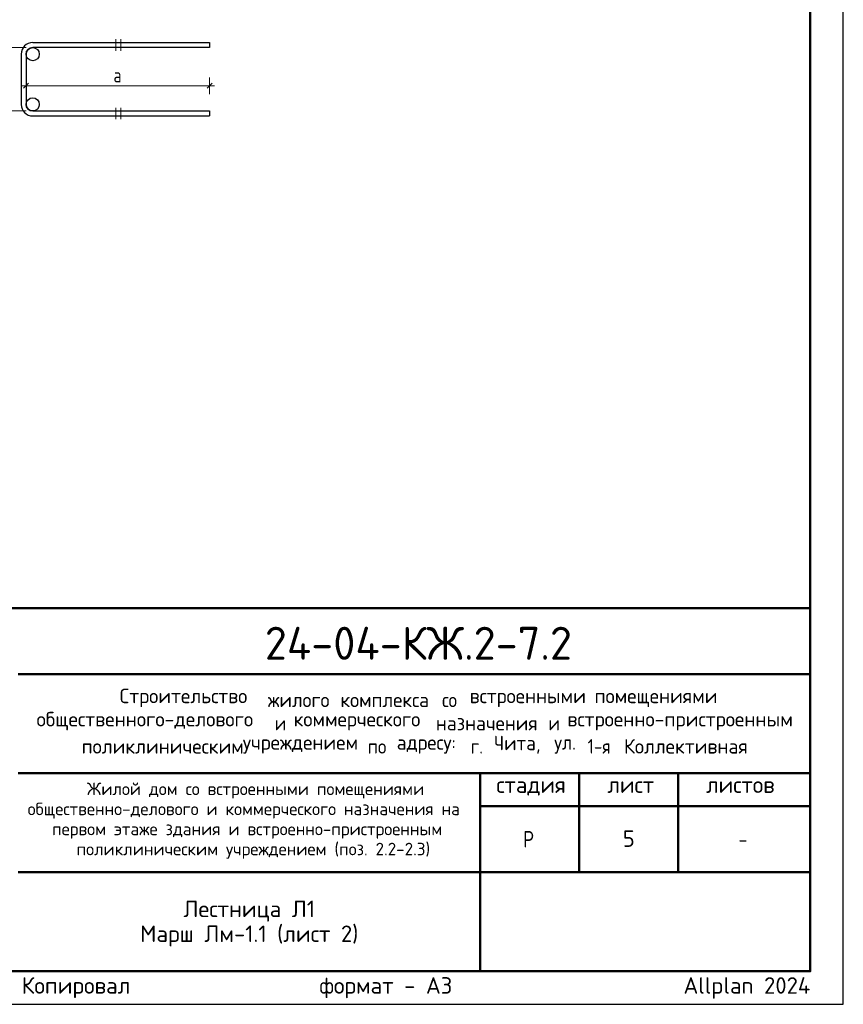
# Model space of a CAD drawing. Header units: millimetres. Extents: x 0 to 21000, y 0 to 14850.
# Tile 6 of 7: x 14761 to 21000, y 0 to 7458. Entities that reach past the tile are written whole.
import ezdxf

# ---------------------------------------------------------------- set-up
doc = ezdxf.new("R2010")
doc.units = ezdxf.units.MM
doc.layers.add('Standard', color=7, linetype='Continuous', lineweight=25)
doc.layers.add('Надписи', color=7, linetype='Continuous', lineweight=25)
doc.styles.add('ISOCPEUR', font='txt')

msp = doc.modelspace()

# ---------------------------------------------------------------- linework, layer by layer
at = {"layer": 'Standard', "color": 7, "linetype": 'Continuous', "lineweight": 13, "transparency": 33554687}
for p, q in [((15488.4, 7309.4), (15488.4, 7221.9)), ((15525.9, 7221.9), (15525.9, 7309.4)), ((14809.2, 6957.4), (14809.2, 7019.9)), ((16199.7, 6957.4), (16199.7, 7019.9)), ((14809.2, 6957.4), (14771.7, 6957.4)), ((14809.2, 6957.4), (14809.2, 6894.9)), ((14809.2, 6957.4), (16199.7, 6957.4)), ((16199.7, 6957.4), (16199.7, 6894.9)), ((16199.7, 6957.4), (16237.2, 6957.4)), ((15488.4, 6791.4), (15488.4, 6703.9)), ((15525.9, 6703.9), (15525.9, 6791.4)), ((14555.6, 6766.4), (14809.2, 6766.4))]:
    msp.add_line(p, q, dxfattribs=at)
at = {"layer": 'Standard', "color": 7, "linetype": 'Continuous', "lineweight": 25, "transparency": 33554687}
for p, q in [((14771.7, 7196.9), (14771.7, 6816.4)), ((14809.2, 7196.9), (14809.2, 6816.4)), ((14790.4, 6938.6), (14827.9, 6976.1)), ((16180.9, 6938.6), (16218.4, 6976.1)), ((14859.2, 6766.4), (16199.7, 6766.4)), ((14859.2, 6728.9), (16199.7, 6728.9)), ((16199.7, 6766.4), (16199.7, 6728.9)), ((20750, 250), (20750, 3000)), ((11500, 250), (20750, 250)), ((11500, 250), (20750, 250)), ((11500, 250), (20750, 250))]:
    msp.add_line(p, q, dxfattribs=at)
at = {"layer": 'Standard', "color": 7, "linetype": 'Continuous', "lineweight": 50, "transparency": 33554687}
for p, q in [((11500, 3000), (20750, 3000)), ((14750, 2500), (20750, 2500)), ((14750, 1750), (20750, 1750)), ((18250, 1000), (18250, 1750)), ((19000, 1000), (19000, 1750)), ((19750, 1000), (19750, 1750)), ((18250, 1500), (20750, 1500)), ((14750, 1000), (20750, 1000)), ((18250, 250), (18250, 1000)), ((18250, 250), (18250, 1000))]:
    msp.add_line(p, q, dxfattribs=at)
at = {"layer": 'Standard', "color": 7, "linetype": 'Continuous', "lineweight": 25, "transparency": 33554687}
msp.add_lwpolyline([(0, 0), (21000, 0), (21000, 14850), (0, 14850), (0, 0)], close=True, dxfattribs=at)
at = {"layer": 'Standard', "color": 7, "linetype": 'Continuous', "lineweight": 50, "transparency": 33554687}
msp.add_lwpolyline([(1000, 14600), (20750, 14600), (20750, 250), (1000, 250), (1000, 14600)], close=True, dxfattribs=at)
at = {"layer": 'Standard', "color": 7, "linetype": 'Continuous', "lineweight": 13, "transparency": 33554687}
for points in [[(20750, 14600), (1000, 14600), (1000, 250), (20750, 250), (20750, 14600)], [(14555.6, 7246.9), (14782.3, 7246.9), (14782.3, 7246.9), (14809.2, 7246.9)]]:
    msp.add_lwpolyline(points, dxfattribs=at)
at = {"layer": 'Standard', "color": 7, "linetype": 'Continuous', "lineweight": 25, "transparency": 33554687}
for points in [[(14859.2, 7284.4), (16199.7, 7284.4), (16199.7, 7246.9), (14859.2, 7246.9)], [(20750, 3000), (11500, 3000), (11500, 250), (20750, 250), (20750, 3000)]]:
    msp.add_lwpolyline(points, dxfattribs=at)
at = {"layer": 'Standard', "color": 9, "linetype": 'Continuous', "lineweight": -3, "true_color": 0xc7c7c7, "transparency": 33554687}
for centre in [(14859.2, 7196.9), (14859.2, 6816.4)]:
    msp.add_circle(centre, 50, dxfattribs=at)
at = {"layer": 'Standard', "color": 7, "linetype": 'Continuous', "lineweight": 25, "transparency": 33554687}
for centre, radius, start, end in [((14859.2, 7196.9), 87.5, 90, 180), ((14859.2, 7196.9), 50, 90, 180), ((14859.2, 6816.4), 87.5, 180, 270), ((14859.2, 6816.4), 50, 180, 270)]:
    msp.add_arc(centre, radius, start, end, dxfattribs=at)

# ---------------------------------------------------------------- texts
at = {"layer": 'Standard', "color": 7, "linetype": 'Continuous', "lineweight": 25, "transparency": 33554687, "attachment_point": 7, "style": 'ISOCPEUR'}
for s, insert, char_height, width in [('\\W0.78;a', (15471.4, 6982.4), 110, 119.681), ('\\W0.98;Строительство ', (15518.6, 2250.8), 110, 1175.348), ('\\W0.96;жилого ', (16640.6, 2250.8), 110, 602.55), ('\\W0.97;комплекса ', (17190.6, 2250.8), 110, 823.039), ('\\W0.90;со ', (17960.6, 2250.8), 110, 258.739), ('\\W0.98;встроенными ', (18169.6, 2250.8), 110, 999.233), ('\\W0.98;помещениями', (19115.6, 2250.8), 110, 955.088), ('\\W0.99;общественного-делового ', (14888.9, 2074.8), 110, 1857.162), ('\\W0.87;и ', (16692.9, 2074.8), 110, 190.617), ('\\W0.98;коммерческого ', (16835.9, 2074.8), 110, 1131.214), ('\\W0.97;назначения ', (17913.9, 2074.8), 110, 905.516), ('\\W0.87;и ', (18766.4, 2074.8), 110, 190.609), ('\\W0.99;встроенно-пристроенным', (18909.4, 2074.8), 110, 1791.218), ('\\W0.98;поликлиническим ', (15229.9, 1898.8), 110, 1274.191), ('\\W0.98;учреждением ', (16450.9, 1898.8), 110, 999.123), ('\\W0.91;по ', (17396.9, 1898.8), 110, 269.87), ('\\W0.96;адресу: ', (17616.9, 1898.8), 110, 613.612), ('\\W0.89;г. ', (18177.9, 1898.8), 110, 224.789), ('\\W0.95;Чита, ', (18353.9, 1898.8), 110, 508.778), ('\\W0.92;ул. ', (18810.4, 1898.8), 110, 303.428), ('\\W0.86;1-я ', (19063.4, 1898.8), 110, 322.299), ('\\W0.98;Коллективная', (19338.4, 1898.8), 110, 1021.088), ('\\W0.99;стадия    лист     листов', (18371.3, 1581.1), 125, 2186.296), ('\\W0.80;Р', (18575, 1187.5), 125, 149.931), ('\\W0.78;-', (20206.2, 1187.5), 125, 135.997)]:
    msp.add_mtext(s, dxfattribs=dict(at, insert=insert, char_height=char_height, width=width))
at = {"layer": 'Standard', "color": 7, "linetype": 'Continuous', "lineweight": 50, "transparency": 33554687, "insert": (16617.6, 2609.1), "char_height": 250, "width": 2520.794, "attachment_point": 7, "style": 'ISOCPEUR'}
msp.add_mtext('\\W0.98;24-04-КЖ.2-7.2', dxfattribs=at)
at = {"layer": 'Standard', "color": 7, "linetype": 'Continuous', "lineweight": 18, "transparency": 33554687, "char_height": 95, "attachment_point": 7, "style": 'ISOCPEUR'}
for s, insert, width in [('\\W0.99;Жилой дом со встроенными помещениями', (15269.8, 1558.7), 2506.356), ('\\W0.99;общественно-делового и коммерческого назначения на', (14820.9, 1406.7), 3403.402), ('\\W0.99;первом этаже здания и встроенно-пристроенным', (15006.1, 1254.7), 3033.239), ('\\W0.99;поликлиническим учреждением (поз. 2.2-2.3)', (15191.4, 1102.7), 2662.626)]:
    msp.add_mtext(s, dxfattribs=dict(at, insert=insert, width=width))
at = {"layer": 'Standard', "color": 7, "linetype": 'Continuous', "lineweight": 25, "transparency": 33554687, "insert": (16500, 785.4), "char_height": 125, "width": 1683.438, "attachment_point": 2, "line_spacing_factor": 0.903614}
msp.add_mtext('\\A1;{\\fISOCPEUR|i0|b0;\\H125.000000;\\W1.000000;\\C7;Лестница Л1}\\P{\\fISOCPEUR|i0|b0;\\H125.000000;\\W1.000000;\\C7;Марш Лм-1.1 (лист 2)}\\P', dxfattribs=at)
at = {"layer": 'Standard', "color": 8, "linetype": 'Continuous', "lineweight": 13, "transparency": 33554687, "insert": (20750, 123.9), "char_height": 125, "width": 5874.732, "attachment_point": 6, "style": 'ISOCPEUR'}
msp.add_mtext('\\A1;{\\fISOCPEUR|i0|b0;\\H125.000000;\\W1.000000;\\C8;Копировал                  формат - А3                      Allplan 2024}\\P', dxfattribs=at)
at = {"layer": 'Надписи', "color": 7, "linetype": 'Continuous', "lineweight": 13, "transparency": 33554687, "insert": (19375, 1255), "char_height": 125, "width": 136.111, "attachment_point": 5, "style": 'ISOCPEUR'}
msp.add_mtext('\\A1;{\\fISOCPEUR|i0|b0;\\H125.000000;\\W1.000000;\\C7;5}\\P', dxfattribs=at)

doc.saveas('drawing.dxf')
